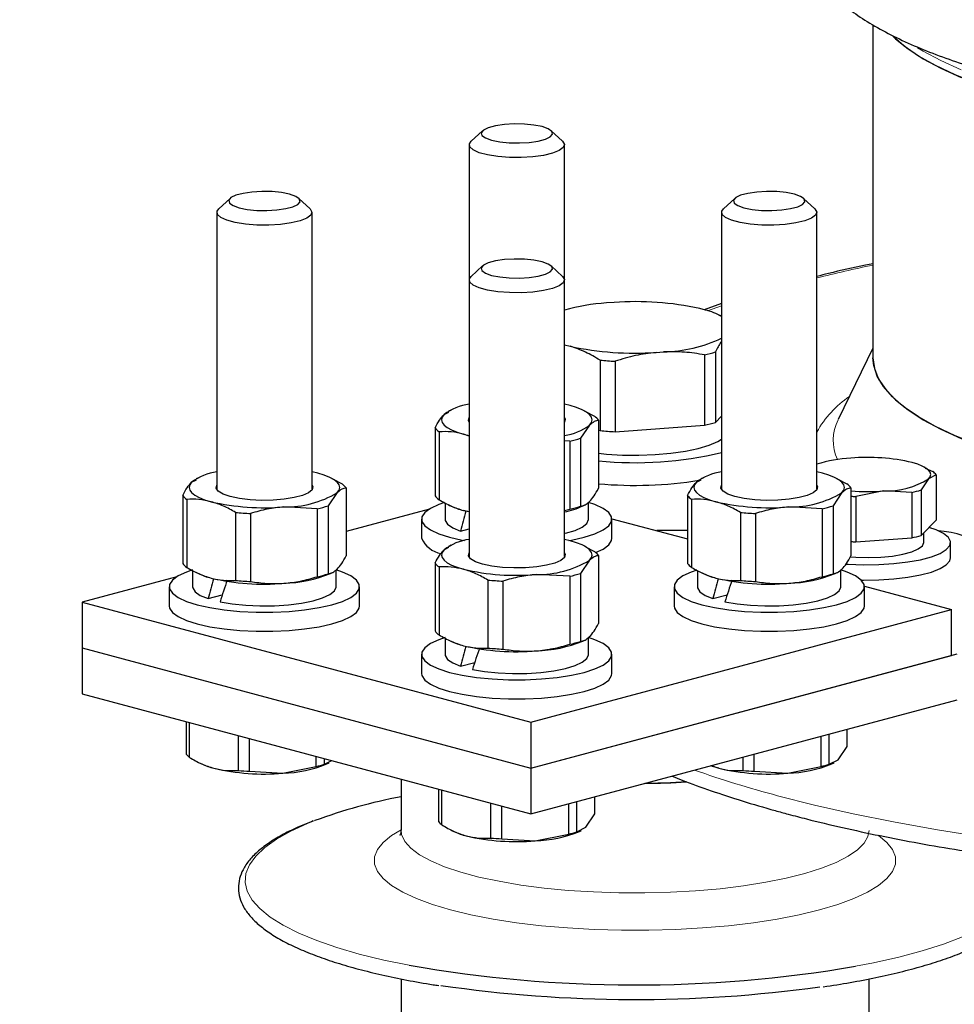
# Model space of a CAD drawing. Header units: millimetres. Extents: x 0 to 305, y 0 to 297.
# Tile 16 of 39: x 168 to 179, y 142 to 154. Entities that reach past the tile are written whole.
import ezdxf

# ---------------------------------------------------------------- set-up
doc = ezdxf.new("R2010")
doc.units = ezdxf.units.MM
doc.layers.add('ОСНОВНАЯ_НАДПИСЬ', color=7, linetype='Continuous')
doc.styles.add('SLDTEXTSTYLE1', font='ГОСТ тип А', dxfattribs={"bigfont": 'bigfont'})

# ---------------------------------------------------------------- blocks, each defined once
blk = doc.blocks.new('SW_NOTE_0_8')
at = {"layer": 'ОСНОВНАЯ_НАДПИСЬ', "color": 0, "char_height": 2.38125, "attachment_point": 1, "style": 'SLDTEXTSTYLE1'}
for s, insert in [('Схема приєднання проводу до ОПН', (0, 3.096)), ('(варіант з апаратним затискачем)', (0, -1.079))]:
    blk.add_mtext(s, dxfattribs=dict(at, insert=insert))

msp = doc.modelspace()

# ---------------------------------------------------------------- linework, layer by layer
at = {"color": 7, "linetype": 'Continuous', "lineweight": 25}
for p, q in [((178.4357, 154.3087), (178.4357, 150.1091)), ((173.513, 152.9748), (173.3689, 152.8415)), ((174.5216, 152.8415), (174.3775, 152.9748)), ((173.3452, 152.7968), (173.3452, 151.0918)), ((174.5452, 151.0918), (174.5452, 152.7968)), ((170.331, 152.1223), (170.1869, 151.989)), ((171.3396, 151.989), (171.1955, 152.1223)), ((176.695, 152.1223), (176.5509, 151.989)), ((177.7036, 151.989), (177.5595, 152.1223)), ((170.1633, 151.9443), (170.1633, 148.4592)), ((171.3633, 148.4592), (171.3633, 151.9443)), ((176.5272, 151.9443), (176.5272, 148.4592)), ((177.7272, 148.4592), (177.7272, 151.9443)), ((173.513, 151.2698), (173.3689, 151.1365)), ((174.5216, 151.1365), (174.3775, 151.2698)), ((173.3452, 151.0918), (173.3452, 147.6067)), ((174.5452, 147.6067), (174.5452, 151.0918)), ((175.171, 150.81), (175.0761, 150.8032)), ((176.5272, 150.7939), (176.3073, 150.718)), ((176.3232, 150.7137), (176.2538, 150.7323)), ((176.5272, 150.6338), (176.4935, 150.6503)), ((174.5482, 150.2754), (174.6177, 150.2567)), ((175.7004, 150.179), (175.7953, 150.1858)), ((176.3121, 150.1489), (176.3121, 149.2595)), ((176.4495, 150.1858), (176.4495, 149.2963)), ((178.4357, 150.2312), (177.997, 149.3323)), ((174.996, 150.0814), (174.996, 149.192)), ((175.1837, 150.0679), (175.1837, 149.1785)), ((173.0276, 149.3942), (173.088, 149.4263)), ((173.1127, 149.451), (173.083, 149.4365)), ((174.617, 149.5083), (174.5452, 149.5257)), ((174.8122, 149.4342), (174.7778, 149.451)), ((174.81, 149.433), (174.9248, 149.373)), ((174.9755, 149.3223), (174.9755, 148.4646)), ((176.4495, 149.2963), (176.5272, 149.374)), ((172.9149, 149.2287), (172.9149, 148.371)), ((172.9657, 149.178), (172.9657, 148.3203)), ((174.8629, 149.2625), (174.7502, 149.097)), ((174.9755, 149.1974), (174.996, 149.192)), ((175.1837, 149.1785), (176.3121, 149.2595)), ((173.2735, 149.1484), (173.3452, 149.131)), ((173.3452, 149.1227), (173.2735, 149.1484)), ((174.6116, 149.0599), (174.5452, 149.0634)), ((174.6116, 149.0599), (174.6116, 148.2021)), ((174.7502, 149.097), (174.7502, 148.2392)), ((171.435, 148.6558), (171.3633, 148.6732)), ((177.799, 148.6558), (177.7272, 148.6732)), ((179.0948, 148.7277), (179.0658, 148.7419)), ((179.0927, 148.7188), (179.1896, 148.6762)), ((169.8456, 148.5418), (169.906, 148.5738)), ((169.9307, 148.5985), (169.901, 148.584)), ((171.6303, 148.5817), (171.5958, 148.5985)), ((171.628, 148.5805), (171.7428, 148.5205)), ((176.2096, 148.5418), (176.27, 148.5738)), ((176.2947, 148.5985), (176.265, 148.584)), ((177.9942, 148.5817), (177.9598, 148.5985)), ((177.9919, 148.5805), (178.1068, 148.5205)), ((179.1374, 148.5832), (179.0425, 148.4438)), ((179.2323, 148.6335), (179.1374, 148.5832)), ((179.2323, 148.6335), (179.2323, 148.0614)), ((171.6809, 148.41), (171.5682, 148.2445)), ((171.7936, 148.4698), (171.7936, 147.6121)), ((178.0449, 148.41), (177.9322, 148.2445)), ((178.1575, 148.4698), (178.1575, 147.6121)), ((178.5717, 148.4316), (178.2176, 148.3617)), ((178.9258, 148.4125), (178.5717, 148.4316)), ((178.9258, 148.4125), (178.9258, 147.8404)), ((179.0425, 148.4438), (179.0425, 147.8717)), ((169.733, 148.3762), (169.733, 147.5185)), ((169.7837, 148.3255), (169.7837, 147.4678)), ((174.8502, 148.0759), (174.8502, 148.2895)), ((176.0969, 148.3762), (176.0969, 147.5185)), ((176.1476, 148.3255), (176.1476, 147.4678)), ((178.2176, 148.3617), (178.2176, 147.7896)), ((170.3993, 148.1606), (170.3993, 147.3028)), ((171.4296, 148.2074), (171.0091, 148.23)), ((171.4296, 148.2074), (171.4296, 147.3496)), ((171.5682, 148.2445), (171.5682, 147.3867)), ((172.8424, 148.2026), (171.7936, 147.9216)), ((173.0402, 148.2812), (173.0402, 148.0759)), ((173.0782, 148.2591), (173.1127, 148.2423)), ((173.2735, 148.185), (173.3452, 148.1721)), ((173.3452, 148.1676), (173.2735, 148.185)), ((174.5452, 148.185), (174.6116, 148.2021)), ((174.7778, 148.2423), (174.8028, 148.2545)), ((176.7633, 148.1606), (176.7633, 147.3028)), ((177.7936, 148.2074), (177.3731, 148.23)), ((177.7936, 148.2074), (177.7936, 147.3496)), ((177.9322, 148.2445), (177.9322, 147.3867)), ((170.5886, 148.147), (170.5886, 147.2892)), ((172.7452, 148.0759), (172.7452, 147.835)), ((175.145, 148.0819), (176.0969, 147.8269)), ((175.1452, 147.835), (175.1452, 148.0759)), ((176.9526, 148.147), (176.9526, 147.2892)), ((179.0425, 147.8717), (179.2323, 148.0614)), ((173.2349, 147.9256), (173.3452, 147.9552)), ((176.0969, 147.9308), (175.709, 147.9308)), ((174.617, 147.8034), (174.5452, 147.8207)), ((178.2176, 147.7896), (178.9258, 147.8404)), ((179.0747, 147.7812), (179.0747, 147.9038)), ((173.0276, 147.6893), (173.088, 147.7213)), ((173.1127, 147.746), (173.083, 147.7315)), ((174.8122, 147.7292), (174.7778, 147.746)), ((174.81, 147.728), (174.9248, 147.668)), ((179.4147, 147.5885), (179.4147, 147.7812)), ((174.8629, 147.5575), (174.7502, 147.392)), ((174.9755, 147.6173), (174.9755, 146.7596)), ((169.8583, 147.4287), (169.8583, 147.2234)), ((171.6683, 147.2234), (171.6683, 147.437)), ((172.9149, 147.5238), (172.9149, 146.666)), ((172.9657, 147.4731), (172.9657, 146.6153)), ((176.2222, 147.4287), (176.2222, 147.2234)), ((178.0322, 147.2234), (178.0322, 147.437)), ((169.6604, 147.3501), (168.4652, 147.0299)), ((169.8963, 147.4066), (169.9307, 147.3898)), ((171.5958, 147.3898), (171.6208, 147.402)), ((173.5813, 147.3081), (173.5813, 146.4503)), ((173.7706, 147.2945), (173.7706, 146.4368)), ((174.6116, 147.3549), (174.1911, 147.3775)), ((174.6116, 147.3549), (174.6116, 146.4971)), ((174.7502, 147.392), (174.7502, 146.5343)), ((176.2602, 147.4066), (176.2947, 147.3898)), ((177.9598, 147.3898), (177.9847, 147.402)), ((169.5633, 147.2234), (169.5633, 146.9825)), ((171.9633, 146.9825), (171.9633, 147.2234)), ((175.9272, 147.2234), (175.9272, 146.9825)), ((178.327, 147.2294), (179.4253, 146.9352)), ((178.3272, 146.9825), (178.3272, 147.2234)), ((170.0529, 147.0732), (170.2322, 147.1212)), ((176.4169, 147.0732), (176.5962, 147.1212)), ((168.4652, 147.0299), (174.122, 145.5144)), ((168.4652, 147.0299), (168.4652, 146.4518)), ((174.122, 145.5144), (179.4253, 146.9352)), ((179.4253, 146.3571), (179.4253, 146.9352)), ((173.0402, 146.5763), (173.0402, 146.3709)), ((173.0782, 146.5542), (173.1127, 146.5374)), ((174.7778, 146.5374), (174.8028, 146.5495)), ((174.8502, 146.3709), (174.8502, 146.5846)), ((168.4652, 146.4518), (174.122, 144.9363)), ((168.4652, 146.4518), (168.4652, 145.8738)), ((172.7452, 146.3709), (172.7452, 146.1301)), ((174.122, 144.9363), (179.496, 146.3761)), ((174.122, 144.9363), (179.4253, 146.3571)), ((175.1452, 146.1301), (175.1452, 146.3709)), ((173.2349, 146.2207), (173.4142, 146.2687)), ((168.4652, 145.8738), (174.122, 144.3582)), ((174.122, 144.3582), (179.496, 145.798)), ((169.7811, 145.1091), (169.7811, 145.5212)), ((169.8186, 145.0715), (169.8186, 145.5112)), ((174.122, 145.5144), (174.122, 144.9363)), ((170.4351, 144.9064), (170.4351, 145.346)), ((170.5752, 144.8963), (170.5752, 145.3085)), ((177.7812, 144.9568), (177.7812, 145.3386)), ((177.8837, 144.9842), (177.8837, 145.366)), ((178.1094, 145.2098), (178.1094, 145.4265)), ((177.9966, 145.0414), (178.1094, 145.2098)), ((171.4172, 144.9568), (171.4172, 145.0829)), ((171.5198, 144.9842), (171.5198, 145.0554)), ((176.799, 144.9064), (176.799, 145.0754)), ((176.9391, 144.8963), (176.9391, 145.113)), ((169.9419, 145.0036), (169.9745, 144.9877)), ((170.9962, 144.8709), (171.4172, 144.9568)), ((171.5198, 144.9842), (171.6116, 145.0308)), ((171.552, 144.9877), (171.5807, 145.0017)), ((174.122, 144.9363), (174.122, 144.3582)), ((176.3965, 144.9676), (176.4908, 144.9333)), ((177.3602, 144.8709), (177.7812, 144.9568)), ((177.8837, 144.9842), (177.9966, 145.0414)), ((177.916, 144.9877), (177.9446, 145.0017)), ((170.5752, 144.8963), (170.9962, 144.8709)), ((176.9391, 144.8963), (177.3602, 144.8709)), ((172.4857, 144.7966), (172.4857, 144.151)), ((172.9631, 144.2566), (172.9631, 144.6687)), ((173.0006, 144.219), (173.0006, 144.6587)), ((174.9274, 144.3574), (174.9274, 144.574)), ((173.6171, 144.0539), (173.6171, 144.4935)), ((173.7571, 144.0438), (173.7571, 144.456)), ((174.5992, 144.1043), (174.5992, 144.4861)), ((174.7018, 144.1318), (174.7018, 144.5136)), ((174.8146, 144.1889), (174.9274, 144.3574)), ((174.7018, 144.1318), (174.8146, 144.1889)), ((173.1239, 144.1511), (173.1565, 144.1352)), ((174.1782, 144.0184), (174.5992, 144.1043)), ((174.734, 144.1352), (174.7627, 144.1492)), ((173.7571, 144.0438), (174.1782, 144.0184)), ((172.4857, 142.2775), (172.4857, 141.2607)), ((178.3857, 141.2607), (178.3857, 142.2776))]:
    msp.add_line(p, q, dxfattribs=at)
at = {"color": 7, "linetype": 'Continuous', "lineweight": 18}
for p, q in [((176.5272, 150.7673), (176.3512, 150.7053)), ((179.1467, 147.9759), (179.271, 147.9263))]:
    msp.add_line(p, q, dxfattribs=at)
at = {"color": 7, "linetype": 'Continuous', "lineweight": 25, "flags": 128}
for points in [[(185.7939, 152.7885), (185.2942, 152.7864), (184.7953, 152.7939), (184.2997, 152.8109), (183.8098, 152.8373), (183.3283, 152.873), (182.8574, 152.9179), (182.3997, 152.9716), (181.9575, 153.0339), (181.533, 153.1046), (181.1284, 153.1831), (180.7457, 153.2692), (180.3869, 153.3624), (180.0539, 153.4622), (179.7483, 153.5681), (179.4717, 153.6796), (179.2254, 153.7961), (179.0108, 153.917), (178.829, 154.0417), (178.6883, 154.1621)], [(178.6885, 154.162), (178.7193, 154.1331), (178.8771, 154.006), (179.0683, 153.8824), (179.292, 153.7626), (179.547, 153.6475)], [(174.2634, 153.0265), (174.1609, 153.0471), (174.0409, 153.0591), (173.9131, 153.0615), (173.788, 153.0542), (173.6756, 153.0378), (173.585, 153.0135), (173.5236, 152.9834), (173.4964, 152.9499), (173.5055, 152.9157), (173.5503, 152.8835), (173.627, 152.856), (173.7296, 152.8355), (173.8496, 152.8235), (173.9773, 152.821), (174.1025, 152.8283), (174.2149, 152.8448), (174.3055, 152.869), (174.3669, 152.8991), (174.3941, 152.9327), (174.385, 152.9669), (174.3402, 152.9991), (174.2634, 153.0265)], [(174.5216, 152.8415), (174.5449, 152.8018), (174.5308, 152.7617), (174.4798, 152.7238), (174.3953, 152.6905), (174.2825, 152.6638), (174.1485, 152.6455), (174.0017, 152.6367), (173.8514, 152.638), (173.707, 152.6492), (173.5775, 152.6697), (173.4711, 152.6982), (173.3946, 152.7329), (173.3526, 152.7716), (173.3479, 152.8119), (173.3689, 152.8415)], [(171.0815, 152.174), (170.9789, 152.1946), (170.8589, 152.2066), (170.7312, 152.209), (170.606, 152.2018), (170.4936, 152.1853), (170.403, 152.161), (170.3416, 152.1309), (170.3144, 152.0974), (170.3235, 152.0632), (170.3683, 152.031), (170.4451, 152.0035), (170.5476, 151.983), (170.6676, 151.971), (170.7954, 151.9685), (170.9205, 151.9758), (171.0329, 151.9923), (171.1235, 152.0165), (171.1849, 152.0467), (171.2121, 152.0802), (171.203, 152.1144), (171.1582, 152.1466), (171.0815, 152.174)], [(177.4454, 152.174), (177.3429, 152.1946), (177.2229, 152.2066), (177.0951, 152.209), (176.97, 152.2018), (176.8575, 152.1853), (176.767, 152.161), (176.7056, 152.1309), (176.6784, 152.0974), (176.6875, 152.0632), (176.7323, 152.031), (176.809, 152.0035), (176.9116, 151.983), (177.0316, 151.971), (177.1593, 151.9685), (177.2845, 151.9758), (177.3969, 151.9923), (177.4875, 152.0165), (177.5488, 152.0467), (177.5761, 152.0802), (177.5669, 152.1144), (177.5222, 152.1466), (177.4454, 152.174)], [(171.3396, 151.989), (171.363, 151.9493), (171.3488, 151.9092), (171.2979, 151.8713), (171.2133, 151.838), (171.1005, 151.8113), (170.9665, 151.793), (170.8197, 151.7842), (170.6694, 151.7855), (170.525, 151.7967), (170.3955, 151.8173), (170.2892, 151.8458), (170.2126, 151.8804), (170.1706, 151.9191), (170.1659, 151.9594), (170.1869, 151.989)], [(177.7036, 151.989), (177.7269, 151.9493), (177.7128, 151.9092), (177.6618, 151.8713), (177.5773, 151.838), (177.4645, 151.8113), (177.3305, 151.793), (177.1837, 151.7842), (177.0334, 151.7855), (176.8889, 151.7967), (176.7595, 151.8173), (176.6531, 151.8458), (176.5766, 151.8804), (176.5346, 151.9191), (176.5299, 151.9594), (176.5509, 151.989)], [(174.2634, 151.3216), (174.1609, 151.3421), (174.0409, 151.3541), (173.9131, 151.3566), (173.788, 151.3493), (173.6756, 151.3328), (173.585, 151.3086), (173.5236, 151.2784), (173.4964, 151.2449), (173.5055, 151.2107), (173.5503, 151.1785), (173.627, 151.1511), (173.7296, 151.1305), (173.8496, 151.1185), (173.9773, 151.1161), (174.1025, 151.1233), (174.2149, 151.1398), (174.3055, 151.1641), (174.3669, 151.1942), (174.3941, 151.2277), (174.385, 151.2619), (174.3402, 151.2941), (174.2634, 151.3216)], [(174.5216, 151.1365), (174.5449, 151.0968), (174.5308, 151.0567), (174.4798, 151.0188), (174.3953, 150.9855), (174.2825, 150.9588), (174.1485, 150.9405), (174.0017, 150.9318), (173.8514, 150.933), (173.707, 150.9443), (173.5775, 150.9648), (173.4711, 150.9933), (173.3946, 151.0279), (173.3526, 151.0666), (173.3479, 151.1069), (173.3689, 151.1365)], [(178.4357, 150.1091), (178.4536, 149.9754), (178.507, 149.8422), (178.5957, 149.7105), (178.7193, 149.5808), (178.8771, 149.4538), (179.0683, 149.3301), (179.292, 149.2104), (179.547, 149.0952), (179.8319, 148.9853), (180.1455, 148.881), (180.486, 148.783)], [(185.7939, 148.2362), (185.2942, 148.2341), (184.7953, 148.2416), (184.2997, 148.2586), (183.8098, 148.2851), (183.3283, 148.3208), (182.8574, 148.3656), (182.3997, 148.4193), (181.9575, 148.4817), (181.533, 148.5523), (181.1284, 148.6308), (180.7457, 148.7169), (180.3869, 148.8101), (180.0539, 148.9099), (179.7483, 149.0158), (179.4717, 149.1273), (179.2254, 149.2438), (179.0108, 149.3647), (178.829, 149.4894), (178.6808, 149.6173), (178.567, 149.7476), (178.4883, 149.8798), (178.4449, 150.0132), (178.4357, 150.1091)], [(174.8629, 149.2625), (174.8871, 149.2951), (174.8952, 149.3284), (174.8871, 149.3616), (174.8629, 149.3942), (174.8229, 149.4258), (174.768, 149.4556), (174.6989, 149.4833), (174.617, 149.5083)], [(173.0276, 149.3942), (173.0034, 149.3616), (172.9952, 149.3284), (173.0034, 149.2951), (173.0276, 149.2625), (173.0676, 149.231), (173.1225, 149.2011), (173.1916, 149.1734), (173.2735, 149.1484)], [(173.3452, 149.2989), (173.3364, 149.3185), (173.3452, 149.3578), (173.3452, 149.3578)], [(174.5452, 149.3578), (174.5541, 149.3382), (174.5452, 149.2989), (174.5452, 149.2989)], [(174.9755, 148.9071), (175.0756, 148.897), (175.2776, 148.8846), (175.4845, 148.882), (175.6899, 148.8893), (175.8873, 148.9062), (176.0704, 148.9321), (176.2334, 148.9664), (176.3712, 149.0078), (176.4794, 149.0552), (176.5272, 149.0848)], [(179.1374, 148.5832), (179.1578, 148.6107), (179.1647, 148.6386), (179.1578, 148.6666), (179.1374, 148.6941), (179.1038, 148.7207), (179.0575, 148.7458), (178.9993, 148.7691), (178.9303, 148.7902)], [(169.8456, 148.5418), (169.8214, 148.5091), (169.8133, 148.4759), (169.8214, 148.4427), (169.8456, 148.41), (169.8856, 148.3785), (169.9405, 148.3486), (170.0096, 148.3209), (170.0915, 148.2959)], [(171.6809, 148.41), (171.7051, 148.4427), (171.7133, 148.4759), (171.7051, 148.5091), (171.6809, 148.5418), (171.6409, 148.5733), (171.586, 148.6031), (171.5169, 148.6308), (171.435, 148.6558)], [(176.2096, 148.5418), (176.1853, 148.5091), (176.1772, 148.4759), (176.1853, 148.4427), (176.2096, 148.41), (176.2495, 148.3785), (176.3045, 148.3486), (176.3735, 148.3209), (176.4555, 148.2959)], [(178.0449, 148.41), (178.0691, 148.4427), (178.0772, 148.4759), (178.0691, 148.5091), (178.0449, 148.5418), (178.0049, 148.5733), (177.9499, 148.6031), (177.8809, 148.6308), (177.799, 148.6558)], [(170.3319, 148.3603), (170.2412, 148.3913), (170.1809, 148.4273), (170.1544, 148.466), (170.1633, 148.5053), (170.1633, 148.5053)], [(171.3633, 148.5053), (171.3721, 148.4857), (171.3633, 148.4464), (171.3195, 148.4088), (171.2434, 148.3751), (171.1395, 148.3472), (171.0136, 148.3269), (170.8732, 148.3151), (170.7264, 148.3128), (170.5818, 148.3199), (170.4477, 148.336), (170.3319, 148.3603)], [(176.6959, 148.3603), (176.6052, 148.3913), (176.5448, 148.4273), (176.5183, 148.466), (176.5272, 148.5053), (176.5272, 148.5053)], [(177.7272, 148.5053), (177.7361, 148.4857), (177.7272, 148.4464), (177.6835, 148.4088), (177.6074, 148.3751), (177.5034, 148.3472), (177.3776, 148.3269), (177.2372, 148.3151), (177.0904, 148.3128), (176.9457, 148.3199), (176.8116, 148.336), (176.6959, 148.3603)], [(173.0331, 148.2848), (172.9623, 148.2603), (172.8577, 148.2118), (172.7861, 148.1591), (172.7498, 148.1039), (172.7498, 148.0479), (172.7861, 147.9927), (172.8577, 147.94), (172.9623, 147.8915), (173.0967, 147.8486)], [(174.6031, 147.807), (174.6335, 147.8125), (174.7938, 147.8486), (174.9282, 147.8915), (175.0328, 147.94), (175.1044, 147.9927), (175.1407, 148.0479), (175.1407, 148.1039), (175.1044, 148.1591), (175.0328, 148.2118), (174.9282, 148.2603), (174.8481, 148.2877)], [(173.0402, 148.0759), (173.0421, 148.0605), (173.0719, 148.0124), (173.137, 147.9668), (173.2349, 147.9256)], [(174.5536, 147.8964), (174.5583, 147.8975), (174.6792, 147.934), (174.7704, 147.9763), (174.8281, 148.0226), (174.8501, 148.071), (174.8502, 148.0759)], [(178.0948, 147.5093), (178.1243, 147.5073), (178.3162, 147.5002), (178.5097, 147.5026), (178.6983, 147.5144), (178.8756, 147.5354), (179.0354, 147.5648), (179.1725, 147.6015), (179.282, 147.6443), (179.3602, 147.6918), (179.4046, 147.7423), (179.4135, 147.7942), (179.3868, 147.8456), (179.3252, 147.8948), (179.2309, 147.9402), (179.1413, 147.9705)], [(179.6425, 147.7969), (179.6329, 147.823), (179.6044, 147.8481), (179.5582, 147.8713), (179.496, 147.8916), (179.4203, 147.9083), (179.3338, 147.9206), (179.2628, 147.9269)], [(173.0967, 147.8486), (173.2569, 147.8125), (173.2874, 147.807)], [(174.8629, 147.5575), (174.8871, 147.5902), (174.8952, 147.6234), (174.8871, 147.6566), (174.8629, 147.6893), (174.8229, 147.7208), (174.768, 147.7506), (174.6989, 147.7783), (174.617, 147.8034)], [(174.9369, 147.654), (175.0328, 147.6992), (175.1044, 147.7518), (175.1407, 147.807), (175.1452, 147.835)], [(173.0276, 147.6893), (173.0034, 147.6566), (172.9952, 147.6234), (173.0034, 147.5902), (173.0276, 147.5575), (173.0676, 147.526), (173.1225, 147.4961), (173.1916, 147.4685), (173.2735, 147.4434)], [(178.1487, 147.6), (178.2188, 147.595), (178.376, 147.591), (178.5327, 147.5964), (178.6811, 147.6109), (178.8138, 147.6339), (178.9243, 147.6641), (179.007, 147.7002), (179.058, 147.7402), (179.0747, 147.7812)], [(173.5139, 147.5078), (173.4232, 147.5388), (173.3629, 147.5748), (173.3364, 147.6135), (173.3452, 147.6528), (173.3452, 147.6529)], [(174.5452, 147.6529), (174.5541, 147.6333), (174.5452, 147.5939), (174.5015, 147.5563), (174.4254, 147.5226), (174.3214, 147.4947), (174.1956, 147.4744), (174.0552, 147.4626), (173.9084, 147.4603), (173.7638, 147.4674), (173.6297, 147.4835), (173.5139, 147.5078)], [(178.2849, 147.308), (178.3162, 147.3075), (178.5097, 147.3099), (178.6983, 147.3218), (178.8756, 147.3427), (179.0354, 147.3721), (179.1725, 147.4088), (179.282, 147.4516), (179.3602, 147.4991), (179.4046, 147.5496), (179.4147, 147.5885)], [(169.8583, 147.4345), (169.7803, 147.4078), (169.6757, 147.3593), (169.6041, 147.3066), (169.5678, 147.2514), (169.5678, 147.1954), (169.6041, 147.1402), (169.6757, 147.0875), (169.7803, 147.039), (169.9147, 146.9961)], [(169.9147, 146.9961), (170.075, 146.96), (170.2561, 146.932), (170.4527, 146.9129), (170.6587, 146.9031), (170.8678, 146.9031), (171.0738, 146.9129), (171.2704, 146.932), (171.4516, 146.96), (171.6118, 146.9961), (171.7462, 147.039), (171.8508, 147.0875), (171.9224, 147.1402), (171.9587, 147.1954), (171.9587, 147.2514), (171.9224, 147.3066), (171.8508, 147.3593), (171.7462, 147.4078), (171.6683, 147.4345)], [(176.2151, 147.4323), (176.1442, 147.4078), (176.0397, 147.3593), (175.9681, 147.3066), (175.9318, 147.2514), (175.9318, 147.1954), (175.9681, 147.1402), (176.0397, 147.0875), (176.1442, 147.039), (176.2787, 146.9961)], [(176.2787, 146.9961), (176.4389, 146.96), (176.6201, 146.932), (176.8166, 146.9129), (177.0226, 146.9031), (177.2318, 146.9031), (177.4378, 146.9129), (177.6344, 146.932), (177.8155, 146.96), (177.9757, 146.9961), (178.1102, 147.039), (178.2148, 147.0875), (178.2863, 147.1402), (178.3227, 147.1954), (178.3227, 147.2514), (178.2863, 147.3066), (178.2148, 147.3593), (178.1102, 147.4078), (178.0301, 147.4352)], [(169.8583, 147.2234), (169.8601, 147.208), (169.8899, 147.1599), (169.9551, 147.1143), (170.0529, 147.0732)], [(170.2036, 147.0329), (170.3573, 147.0067), (170.5274, 146.9893), (170.7072, 146.9814), (170.8892, 146.9833), (171.066, 146.9949), (171.2307, 147.0158), (171.3764, 147.0451), (171.4972, 147.0816), (171.5884, 147.1238), (171.6461, 147.1701), (171.6681, 147.2185), (171.6683, 147.2234)], [(176.2222, 147.2234), (176.224, 147.208), (176.2538, 147.1599), (176.319, 147.1143), (176.4169, 147.0732)], [(176.5675, 147.0329), (176.7212, 147.0067), (176.8914, 146.9893), (177.0711, 146.9814), (177.2531, 146.9833), (177.43, 146.9949), (177.5946, 147.0158), (177.7403, 147.0451), (177.8612, 147.0816), (177.9523, 147.1238), (178.0101, 147.1701), (178.032, 147.2185), (178.0322, 147.2234)], [(169.5633, 146.9825), (169.5678, 146.9545), (169.6041, 146.8993), (169.6757, 146.8467), (169.7803, 146.7981), (169.9147, 146.7552)], [(169.9147, 146.7552), (170.075, 146.7192), (170.2561, 146.6912), (170.4527, 146.672), (170.6587, 146.6623), (170.8678, 146.6623), (171.0738, 146.672), (171.2704, 146.6912), (171.4516, 146.7192), (171.6118, 146.7552), (171.7462, 146.7981), (171.8508, 146.8467), (171.9224, 146.8993), (171.9587, 146.9545), (171.9633, 146.9825)], [(175.9272, 146.9825), (175.9318, 146.9545), (175.9681, 146.8993), (176.0397, 146.8467), (176.1442, 146.7981), (176.2787, 146.7552)], [(176.2787, 146.7552), (176.4389, 146.7192), (176.6201, 146.6912), (176.8166, 146.672), (177.0226, 146.6623), (177.2318, 146.6623), (177.4378, 146.672), (177.6344, 146.6912), (177.8155, 146.7192), (177.9757, 146.7552), (178.1102, 146.7981), (178.2148, 146.8467), (178.2863, 146.8993), (178.3227, 146.9545), (178.3272, 146.9825)], [(173.0402, 146.582), (172.9623, 146.5553), (172.8577, 146.5068), (172.7861, 146.4541), (172.7498, 146.3989), (172.7498, 146.3429), (172.7861, 146.2877), (172.8577, 146.235), (172.9623, 146.1865), (173.0967, 146.1436)], [(173.0967, 146.1436), (173.2569, 146.1076), (173.4381, 146.0795), (173.6347, 146.0604), (173.8407, 146.0506), (174.0498, 146.0506), (174.2558, 146.0604), (174.4524, 146.0795), (174.6335, 146.1076), (174.7938, 146.1436), (174.9282, 146.1865), (175.0328, 146.235), (175.1044, 146.2877), (175.1407, 146.3429), (175.1407, 146.3989), (175.1044, 146.4541), (175.0328, 146.5068), (174.9282, 146.5553), (174.8502, 146.582)], [(173.0402, 146.3709), (173.0421, 146.3555), (173.0719, 146.3074), (173.137, 146.2618), (173.2349, 146.2207)], [(173.3855, 146.1804), (173.5393, 146.1542), (173.7094, 146.1368), (173.8891, 146.1289), (174.0711, 146.1308), (174.248, 146.1424), (174.4126, 146.1633), (174.5583, 146.1926), (174.6792, 146.2291), (174.7704, 146.2713), (174.8281, 146.3176), (174.8501, 146.366), (174.8502, 146.3709)], [(172.7452, 146.1301), (172.7498, 146.102), (172.7861, 146.0468), (172.8577, 145.9942), (172.9623, 145.9457), (173.0967, 145.9027)], [(173.0967, 145.9027), (173.2569, 145.8667), (173.4381, 145.8387), (173.6347, 145.8195), (173.8407, 145.8098), (174.0498, 145.8098), (174.2558, 145.8195), (174.4524, 145.8387), (174.6335, 145.8667), (174.7938, 145.9027), (174.9282, 145.9457), (175.0328, 145.9942), (175.1044, 146.0468), (175.1407, 146.102), (175.1452, 146.1301)], [(176.4908, 144.9333), (176.4132, 144.957), (176.3895, 144.9657)], [(176.0873, 144.762), (175.8811, 144.7515), (175.5587, 144.7431)]]:
    msp.add_lwpolyline(points, dxfattribs=at)
at = {"color": 7, "linetype": 'Continuous', "lineweight": 18, "flags": 128}
for points in [[(178.9975, 154.0216), (179.0683, 153.9787), (179.292, 153.859), (179.547, 153.7439)], [(177.2333, 144.5877), (177.6976, 144.47), (178.1854, 144.3593), (178.6952, 144.256), (179.2255, 144.1604), (179.7747, 144.0727), (180.341, 143.9933), (180.9229, 143.9223), (181.5184, 143.8601), (182.1258, 143.8067), (182.7433, 143.7624), (183.369, 143.7272), (184.0009, 143.7014), (184.6372, 143.6849), (185.2759, 143.6778), (185.9151, 143.6801), (186.5528, 143.6919), (187.1872, 143.7131), (187.8162, 143.7436), (188.438, 143.7834), (189.0507, 143.8323), (189.6524, 143.8901), (190.2413, 143.9567), (190.8156, 144.0319)], [(172.5883, 142.4484), (172.2671, 142.5151), (171.9598, 142.5907), (171.6776, 142.673), (171.4224, 142.7615), (171.1962, 142.8554), (171.0004, 142.9541), (170.8367, 143.0569), (170.7061, 143.1631), (170.6095, 143.2719), (170.5477, 143.3824), (170.5212, 143.494), (170.53, 143.6057), (170.5742, 143.7169), (170.6535, 143.8266), (170.7672, 143.9342), (170.9145, 144.0388), (171.0944, 144.1397), (171.3056, 144.2361), (171.3997, 144.2737)], [(178.5001, 144.0893), (178.5048, 144.086), (178.6111, 143.9983), (178.6827, 143.9082), (178.7186, 143.8165), (178.7186, 143.7243), (178.6827, 143.6326), (178.6111, 143.5424), (178.5048, 143.4548), (178.3648, 143.3705), (178.1928, 143.2907), (177.9905, 143.2161), (177.7603, 143.1476), (177.5046, 143.0859), (177.2262, 143.0317), (176.9282, 142.9856), (176.6138, 142.9481), (176.2866, 142.9197), (175.95, 142.9005), (175.6078, 142.8909), (175.2637, 142.8909), (174.9215, 142.9005), (174.5849, 142.9197), (174.2576, 142.9481), (173.9433, 142.9856), (173.6453, 143.0317), (173.3669, 143.0859), (173.1112, 143.1476), (172.8809, 143.2161), (172.6787, 143.2907), (172.5066, 143.3705), (172.3666, 143.4548), (172.2603, 143.5424), (172.1888, 143.6326), (172.1528, 143.7243), (172.1528, 143.8165), (172.1888, 143.9082), (172.2603, 143.9983), (172.3666, 144.086), (172.4857, 144.1591)], [(178.3857, 144.1505), (178.372, 144.0749), (178.3229, 143.9888), (178.2388, 143.9047), (178.1207, 143.8236), (177.9699, 143.7465), (177.7884, 143.6742), (177.5784, 143.6078), (177.3423, 143.5479), (177.0831, 143.4954), (176.8039, 143.4508), (176.5081, 143.4147), (176.1992, 143.3876), (175.8811, 143.3697), (175.5576, 143.3614), (175.2326, 143.3626), (174.9101, 143.3733), (174.594, 143.3935), (174.2881, 143.4229), (173.9961, 143.4612), (173.7215, 143.5078), (173.4678, 143.5622), (173.238, 143.6238), (173.0349, 143.6918), (172.8609, 143.7653), (172.7181, 143.8435), (172.6084, 143.9255), (172.5329, 144.0102), (172.4927, 144.0966), (172.4857, 144.1509)], [(180.2422, 143.7979), (180.2619, 143.772), (180.3237, 143.6614), (180.3503, 143.5499), (180.3414, 143.4381), (180.2972, 143.327), (180.218, 143.2172), (180.1043, 143.1097), (179.957, 143.0051), (179.7771, 142.9042), (179.5659, 142.8078), (179.325, 142.7165), (179.056, 142.6311), (178.761, 142.552), (178.442, 142.48), (178.2149, 142.4357)]]:
    msp.add_lwpolyline(points, dxfattribs=at)
at = {"color": 7, "linetype": 'Continuous', "lineweight": 18}
for centre, radius, start, end in [((182.5671, 131.6969), 20.0155, 101.91192, 103.99313), ((178.8884, 148.5224), 1.3318, 124.24132, 150.67632), ((178.5053, 149.072), 0.5711, 153.0812, 205.31132), ((180.7724, 157.9584), 13.8311, 250.62452, 255.17431)]:
    msp.add_arc(centre, radius, start, end, dxfattribs=at)
at = {"color": 7, "linetype": 'Continuous', "lineweight": 25}
for centre, radius, start, end in [((175.2558, 148.1436), 2.6657, 93.86519, 105.46035), ((175.441, 146.9905), 3.829, 77.74504, 94.04292), ((176.0817, 149.8091), 0.9363, 61.58162, 75.04691), ((175.7475, 152.0459), 1.8606, 271.47251, 294.77528), ((175.4305, 153.9985), 3.829, 257.74504, 274.04292), ((175.8743, 152.0576), 1.9582, 282.91644, 287.07948), ((175.4145, 154.5978), 4.5358, 264.70533, 267.08263), ((173.441, 148.8448), 0.6876, 98.00822, 126.95756), ((174.8171, 149.2145), 0.1917, 34.22073, 55.78743), ((175.8743, 151.1682), 1.9582, 282.91644, 287.07948), ((173.0734, 149.3365), 0.1917, 214.22073, 235.78743), ((174.4494, 149.812), 0.6876, 278.00822, 306.95756), ((175.4145, 153.7084), 4.5358, 264.70533, 267.08263), ((174.2867, 150.55), 1.5251, 282.30234, 287.69358), ((175.4381, 153.4146), 4.6264, 264.26159, 283.61568), ((178.2332, 147.1923), 1.6551, 92.61864, 107.80201), ((178.3665, 146.3464), 2.508, 77.00903, 94.77892), ((170.2591, 147.9923), 0.6876, 98.00822, 126.95756), ((176.623, 147.9923), 0.6876, 98.00822, 126.95756), ((179.0988, 148.5428), 0.1614, 34.22073, 55.78743), ((175.4329, 153.6464), 5.1444, 264.89909, 279.08156), ((178.592, 149.4873), 1.0559, 268.89773, 301.09819), ((171.0333, 149.4837), 1.2539, 268.89773, 301.09819), ((171.6351, 148.362), 0.1917, 34.22073, 55.78743), ((177.3972, 149.4837), 1.2539, 268.89773, 301.09819), ((177.999, 148.362), 0.1917, 34.22073, 55.78743), ((178.3647, 151.3434), 2.9192, 265.93112, 274.06736), ((178.6522, 149.6673), 1.2843, 282.30234, 287.69358), ((169.8914, 148.484), 0.1917, 214.22073, 235.78743), ((170.761, 151.1979), 2.9783, 257.00903, 274.77892), ((173.0734, 148.4788), 0.1917, 214.22073, 235.78743), ((176.2554, 148.484), 0.1917, 214.22073, 235.78743), ((177.125, 151.1979), 2.9783, 257.00903, 274.77892), ((178.358, 151.4583), 3.0998, 266.29149, 267.40356), ((170.7469, 151.6772), 3.5337, 264.35531, 267.43264), ((171.1047, 149.6975), 1.5251, 282.30234, 287.69358), ((173.4796, 149.0164), 0.8566, 244.64041, 256.07956), ((174.3516, 149.1691), 1.0201, 280.94128, 294.6944), ((174.2867, 149.6922), 1.5251, 282.30234, 287.69358), ((177.1109, 151.6772), 3.5337, 264.35531, 267.43264), ((177.4687, 149.6975), 1.5251, 282.30234, 287.69358), ((173.0508, 147.9689), 0.3336, 203.65647, 259.05311), ((173.441, 147.1398), 0.6876, 98.00822, 126.95756), ((178.358, 150.8862), 3.0998, 266.29149, 267.40356), ((178.6522, 149.0952), 1.2843, 282.30234, 287.69358), ((174.8171, 147.5095), 0.1917, 34.22073, 55.78743), ((174.2152, 148.6312), 1.2539, 268.89773, 301.09819), ((169.8914, 147.6263), 0.1917, 214.22073, 235.78743), ((173.0734, 147.6316), 0.1917, 214.22073, 235.78743), ((173.943, 150.3455), 2.9783, 257.00903, 274.77892), ((176.2554, 147.6263), 0.1917, 214.22073, 235.78743), ((170.2976, 148.1639), 0.8566, 244.64041, 256.07956), ((170.761, 150.2345), 2.9783, 257.00903, 274.77892), ((170.7469, 150.8194), 3.5337, 264.35531, 267.43264), ((170.9474, 149.0182), 1.7527, 272.0184, 291.71175), ((171.1047, 148.8397), 1.5251, 282.30234, 287.69358), ((173.9289, 150.8247), 3.5337, 264.35531, 267.43264), ((174.2867, 148.845), 1.5251, 282.30234, 287.69358), ((176.6615, 148.1639), 0.8566, 244.64041, 256.07956), ((177.125, 150.2345), 2.9783, 257.00903, 274.77892), ((177.1109, 150.8194), 3.5337, 264.35531, 267.43264), ((177.3114, 149.0182), 1.7527, 272.0184, 291.71175), ((177.4687, 148.8397), 1.5251, 282.30234, 287.69358), ((173.0734, 146.7738), 0.1917, 214.22073, 235.78743), ((173.4796, 147.3114), 0.8566, 244.64041, 256.07956), ((173.943, 149.382), 2.9783, 257.00903, 274.77892), ((173.9289, 149.9669), 3.5337, 264.35531, 267.43264), ((174.1294, 148.1658), 1.7527, 272.0184, 291.71175), ((174.2867, 147.9872), 1.5251, 282.30234, 287.69358), ((169.9281, 145.2185), 0.1832, 216.6771, 233.33105), ((170.3221, 145.721), 0.8115, 244.64041, 256.07956), ((170.7611, 147.6826), 2.8215, 257.00903, 274.77892), ((170.9377, 146.5304), 1.6605, 272.0184, 291.71175), ((171.0906, 146.3812), 1.4614, 282.91644, 287.07948), ((177.1251, 147.6826), 2.8215, 257.00903, 274.77892), ((177.3017, 146.5304), 1.6605, 272.0184, 291.71175), ((177.4545, 146.3812), 1.4614, 282.91644, 287.07948), ((170.7474, 148.2768), 3.3849, 264.70533, 267.08263), ((177.1114, 148.2768), 3.3849, 264.70533, 267.08263), ((175.4424, 155.4352), 10.6927, 270.62294, 273.44256), ((173.8083, 137.7081), 6.9935, 100.90135, 110.14566), ((173.1101, 144.366), 0.1832, 216.6771, 233.33105), ((173.5041, 144.8685), 0.8115, 244.64041, 256.07956), ((173.9431, 146.8301), 2.8215, 257.00903, 274.77892), ((174.1197, 145.6779), 1.6605, 272.0184, 291.71175), ((174.2726, 145.5287), 1.4614, 282.91644, 287.07948), ((173.9294, 147.4244), 3.3849, 264.70533, 267.08263), ((175.4385, 158.6919), 16.4916, 260.04788, 279.69234), ((175.4388, 158.9604), 16.9436, 261.686, 277.89004)]:
    msp.add_arc(centre, radius, start, end, dxfattribs=at)
for centre, start_param, end_param in [((173.9452, 148.3558), 1.729545, 1.8434895), ((170.7633, 147.5033), 1.729545, 1.8434895), ((170.7633, 146.9399), 1.4850556, 1.6077666), ((177.1272, 147.5033), 1.7295452, 1.8434895), ((177.1272, 146.9399), 1.4850556, 1.6077666), ((173.9452, 146.6508), 1.7295451, 1.8434895), ((173.9452, 146.0874), 1.4850556, 1.6077666)]:
    msp.add_ellipse(centre, major_axis=(0.7314, 2.2238), ratio=0.2396903, start_param=start_param, end_param=end_param, dxfattribs=at)
for points, knots in [([(177.4424, 155.8045), (177.4392, 155.7619), (177.4313, 155.6539), (177.4551, 155.4809), (177.5069, 155.2927), (177.5872, 155.1138), (177.6935, 154.9432), (177.8273, 154.7789), (177.9917, 154.6188), (178.1902, 154.4623), (178.4244, 154.3104), (178.6918, 154.1657), (178.9872, 154.0304), (179.3057, 153.9054), (179.6448, 153.7902), (180.0032, 153.6842), (180.3801, 153.5869), (180.7746, 153.4979), (181.1857, 153.4171), (181.612, 153.3444), (182.0524, 153.2799), (182.5053, 153.2237), (182.9692, 153.1758), (183.4422, 153.1363), (183.9229, 153.1053), (184.4092, 153.0829), (184.8994, 153.0692), (185.3916, 153.064), (185.8838, 153.0676), (186.3743, 153.0798), (186.8611, 153.1007), (187.3423, 153.13), (187.8161, 153.1679), (188.2807, 153.2142), (188.7345, 153.2687), (189.1757, 153.3314), (189.6028, 153.4021), (190.0144, 153.4808), (190.4091, 153.5673), (190.7859, 153.6618), (191.1437, 153.7644), (191.4818, 153.8754), (191.7997, 153.9955), (192.0968, 154.1256), (192.3728, 154.2675), (192.6267, 154.4235), (192.8447, 154.5879), (193.0242, 154.757), (193.1651, 154.925), (193.2756, 155.0975), (193.3579, 155.2752), (193.413, 155.4635), (193.4397, 155.6421), (193.4326, 155.7577), (193.4296, 155.8051)], [0, 0, 0, 0, 0.00962704, 0.02440413, 0.03914667, 0.05418652, 0.069898, 0.08667076, 0.10486686, 0.12467622, 0.14588107, 0.16782705, 0.18977197, 0.21142055, 0.23275426, 0.25381952, 0.2746706, 0.29535409, 0.31590686, 0.33635741, 0.35672779, 0.37703524, 0.3972934, 0.4175133, 0.43770404, 0.45787334, 0.47802793, 0.49817386, 0.51831679, 0.53846148, 0.55861238, 0.57877523, 0.59895622, 0.61916225, 0.63940127, 0.65968266, 0.68001784, 0.70042087, 0.72090949, 0.74150638, 0.76224077, 0.78315058, 0.80428436, 0.82570144, 0.84746392, 0.86960103, 0.89198064, 0.91098213, 0.92839175, 0.94444068, 0.95949623, 0.97390966, 0.98928645, 1, 1, 1, 1]), ([(178.4357, 151.2981), (178.4044, 151.2918), (178.2109, 151.253), (177.9738, 151.1994), (177.7766, 151.1497), (177.7272, 151.1372)], [0, 0, 0, 0, 0.126517, 0.7810396, 1, 1, 1, 1]), ([(176.5272, 150.318), (176.5243, 150.3143), (176.498, 150.2802), (176.4723, 150.2302), (176.4495, 150.1858)], [0, 0, 0, 0, 0.1093461, 1, 1, 1, 1]), ([(174.996, 150.0814), (174.9341, 150.1175), (174.8095, 150.19), (174.6819, 150.2344), (174.6177, 150.2567)], [0, 0, 0, 0, 0.4970731, 1, 1, 1, 1]), ([(175.7004, 150.179), (175.6138, 150.1678), (175.4395, 150.1452), (175.2693, 150.0938), (175.1837, 150.0679)], [0, 0, 0, 0, 0.4966416, 1, 1, 1, 1]), ([(176.3121, 150.1489), (176.2275, 150.1624), (176.0573, 150.1893), (175.883, 150.187), (175.7953, 150.1858)], [0, 0, 0, 0, 0.4970731, 1, 1, 1, 1]), ([(172.9149, 149.2287), (172.9334, 149.2622), (172.9705, 149.3294), (173.0085, 149.3725), (173.0276, 149.3942)], [0, 0, 0, 0, 0.4966941, 1, 1, 1, 1]), ([(174.9755, 149.3223), (174.9571, 149.3188), (174.92, 149.3119), (174.882, 149.279), (174.8629, 149.2625)], [0, 0, 0, 0, 0.4966941, 1, 1, 1, 1]), ([(173.2735, 149.1484), (173.222, 149.1597), (173.1182, 149.1824), (173.0168, 149.1795), (172.9657, 149.178)], [0, 0, 0, 0, 0.49625, 1, 1, 1, 1]), ([(169.733, 148.3762), (169.7514, 148.4097), (169.7885, 148.477), (169.8265, 148.5201), (169.8456, 148.5418)], [0, 0, 0, 0, 0.4966941, 1, 1, 1, 1]), ([(176.0969, 148.3762), (176.1154, 148.4097), (176.1525, 148.477), (176.1905, 148.5201), (176.2096, 148.5418)], [0, 0, 0, 0, 0.4966941, 1, 1, 1, 1]), ([(171.7936, 148.4698), (171.7751, 148.4664), (171.738, 148.4594), (171.7, 148.4265), (171.6809, 148.41)], [0, 0, 0, 0, 0.4966941, 1, 1, 1, 1]), ([(174.8629, 148.299), (174.8817, 148.3204), (174.9197, 148.3634), (174.9568, 148.4307), (174.9755, 148.4646)], [0, 0, 0, 0, 0.49625, 1, 1, 1, 1]), ([(178.1575, 148.4698), (178.1391, 148.4664), (178.1019, 148.4594), (178.064, 148.4265), (178.0449, 148.41)], [0, 0, 0, 0, 0.4966941, 1, 1, 1, 1]), ([(170.0915, 148.2959), (170.04, 148.3072), (169.9362, 148.3299), (169.8348, 148.327), (169.7837, 148.3255)], [0, 0, 0, 0, 0.49625, 1, 1, 1, 1]), ([(170.3993, 148.1606), (170.349, 148.1891), (170.2475, 148.2464), (170.1437, 148.2793), (170.0915, 148.2959)], [0, 0, 0, 0, 0.4966941, 1, 1, 1, 1]), ([(172.9657, 148.3203), (173.016, 148.2918), (173.1175, 148.2344), (173.2213, 148.2015), (173.2735, 148.185)], [0, 0, 0, 0, 0.4966941, 1, 1, 1, 1]), ([(174.7502, 148.2392), (174.7686, 148.2427), (174.8058, 148.2497), (174.8438, 148.2825), (174.8629, 148.299)], [0, 0, 0, 0, 0.4966941, 1, 1, 1, 1]), ([(176.4555, 148.2959), (176.404, 148.3072), (176.3002, 148.3299), (176.1987, 148.327), (176.1476, 148.3255)], [0, 0, 0, 0, 0.49625, 1, 1, 1, 1]), ([(176.7633, 148.1606), (176.7129, 148.1891), (176.6115, 148.2464), (176.5077, 148.2793), (176.4555, 148.2959)], [0, 0, 0, 0, 0.4966941, 1, 1, 1, 1]), ([(171.0091, 148.23), (170.9388, 148.2225), (170.797, 148.2072), (170.6584, 148.1672), (170.5886, 148.147)], [0, 0, 0, 0, 0.49625, 1, 1, 1, 1]), ([(177.3731, 148.23), (177.3028, 148.2225), (177.161, 148.2072), (177.0224, 148.1672), (176.9526, 148.147)], [0, 0, 0, 0, 0.49625, 1, 1, 1, 1]), ([(172.9149, 147.5238), (172.9334, 147.5572), (172.9705, 147.6245), (173.0085, 147.6676), (173.0276, 147.6893)], [0, 0, 0, 0, 0.4966941, 1, 1, 1, 1]), ([(171.6809, 147.4466), (171.6997, 147.4679), (171.7377, 147.5109), (171.7749, 147.5782), (171.7936, 147.6121)], [0, 0, 0, 0, 0.49625, 1, 1, 1, 1]), ([(174.9755, 147.6173), (174.9571, 147.6139), (174.92, 147.6069), (174.882, 147.5741), (174.8629, 147.5575)], [0, 0, 0, 0, 0.4966941, 1, 1, 1, 1]), ([(178.0449, 147.4466), (178.0637, 147.4679), (178.1017, 147.5109), (178.1388, 147.5782), (178.1575, 147.6121)], [0, 0, 0, 0, 0.49625, 1, 1, 1, 1]), ([(169.7837, 147.4678), (169.8341, 147.4393), (169.9355, 147.382), (170.0393, 147.349), (170.0915, 147.3325)], [0, 0, 0, 0, 0.4966941, 1, 1, 1, 1]), ([(171.5682, 147.3867), (171.5867, 147.3902), (171.6238, 147.3972), (171.6618, 147.43), (171.6809, 147.4466)], [0, 0, 0, 0, 0.4966941, 1, 1, 1, 1]), ([(173.2735, 147.4434), (173.222, 147.4547), (173.1182, 147.4775), (173.0168, 147.4745), (172.9657, 147.4731)], [0, 0, 0, 0, 0.49625, 1, 1, 1, 1]), ([(173.5813, 147.3081), (173.5309, 147.3366), (173.4295, 147.3939), (173.3257, 147.4268), (173.2735, 147.4434)], [0, 0, 0, 0, 0.4966941, 1, 1, 1, 1]), ([(176.1476, 147.4678), (176.198, 147.4393), (176.2995, 147.382), (176.4032, 147.349), (176.4555, 147.3325)], [0, 0, 0, 0, 0.4966941, 1, 1, 1, 1]), ([(177.9322, 147.3867), (177.9506, 147.3902), (177.9878, 147.3972), (178.0257, 147.43), (178.0449, 147.4466)], [0, 0, 0, 0, 0.4966941, 1, 1, 1, 1]), ([(170.0915, 147.3325), (170.143, 147.3212), (170.2468, 147.2984), (170.3482, 147.3014), (170.3993, 147.3028)], [0, 0, 0, 0, 0.49625, 1, 1, 1, 1]), ([(171.0091, 147.2666), (171.0795, 147.2741), (171.2212, 147.2894), (171.3598, 147.3294), (171.4296, 147.3496)], [0, 0, 0, 0, 0.49625, 1, 1, 1, 1]), ([(174.1911, 147.3775), (174.1208, 147.37), (173.979, 147.3548), (173.8404, 147.3147), (173.7706, 147.2945)], [0, 0, 0, 0, 0.49625, 1, 1, 1, 1]), ([(176.4555, 147.3325), (176.507, 147.3212), (176.6107, 147.2984), (176.7122, 147.3014), (176.7633, 147.3028)], [0, 0, 0, 0, 0.49625, 1, 1, 1, 1]), ([(177.3731, 147.2666), (177.4434, 147.2741), (177.5852, 147.2894), (177.7238, 147.3294), (177.7936, 147.3496)], [0, 0, 0, 0, 0.49625, 1, 1, 1, 1]), ([(170.5886, 147.2892), (170.6575, 147.2792), (170.796, 147.259), (170.9378, 147.264), (171.0091, 147.2666)], [0, 0, 0, 0, 0.4966941, 1, 1, 1, 1]), ([(176.9526, 147.2892), (177.0214, 147.2792), (177.16, 147.259), (177.3018, 147.264), (177.3731, 147.2666)], [0, 0, 0, 0, 0.4966941, 1, 1, 1, 1]), ([(177.3678, 144.3548), (177.4438, 144.3348), (177.6651, 144.2765), (178.048, 144.1849), (178.522, 144.0825), (179.0147, 143.9873), (179.5245, 143.8995), (180.0502, 143.8191), (180.5903, 143.7463), (181.1434, 143.6814), (181.708, 143.6245), (182.2827, 143.5757), (182.8659, 143.5351), (183.4561, 143.5029), (184.0515, 143.4791), (184.6507, 143.4637), (185.2521, 143.4568), (185.8539, 143.4585), (186.4545, 143.4687), (187.0524, 143.4873), (187.6458, 143.5145), (188.2333, 143.5499), (188.8132, 143.5937), (189.3839, 143.6457), (189.9439, 143.7057), (190.4918, 143.7736), (191.026, 143.8492), (191.5452, 143.9324), (192.0479, 144.023), (192.5329, 144.1208), (192.999, 144.2256), (193.4449, 144.3371), (193.8695, 144.4552), (194.2718, 144.5798), (194.6508, 144.7106), (195.0057, 144.8476), (195.3357, 144.9907), (195.6399, 145.14), (195.9178, 145.2956), (196.1685, 145.458), (196.3911, 145.6275), (196.5839, 145.8043), (196.7451, 145.9883), (196.8721, 146.1782), (196.9645, 146.3719), (197.018, 146.5664), (197.0397, 146.7086), (197.0341, 146.7841), (197.0333, 146.7957)], [0, 0, 0, 0, 0.0117744, 0.03427, 0.0567362, 0.0791734, 0.1015865, 0.1239798, 0.1463565, 0.1687196, 0.1910715, 0.2134142, 0.2357496, 0.258079, 0.2804041, 0.302726, 0.3250459, 0.347365, 0.3696842, 0.3920045, 0.4143269, 0.4366526, 0.4589828, 0.4813189, 0.5036625, 0.5260152, 0.548379, 0.5707562, 0.5931495, 0.6155622, 0.6379982, 0.6604621, 0.6829597, 0.7054979, 0.7280853, 0.7507321, 0.7734501, 0.7962525, 0.8191515, 0.8421534, 0.8652468, 0.8883635, 0.9113123, 0.933807, 0.9555335, 0.9763435, 0.9963709, 1, 1, 1, 1]), ([(174.8629, 146.5941), (174.8817, 146.6154), (174.9197, 146.6585), (174.9568, 146.7257), (174.9755, 146.7596)], [0, 0, 0, 0, 0.49625, 1, 1, 1, 1]), ([(172.9657, 146.6153), (173.016, 146.5868), (173.1175, 146.5295), (173.2213, 146.4965), (173.2735, 146.48)], [0, 0, 0, 0, 0.4966941, 1, 1, 1, 1]), ([(174.7502, 146.5343), (174.7686, 146.5377), (174.8058, 146.5447), (174.8438, 146.5775), (174.8629, 146.5941)], [0, 0, 0, 0, 0.4966941, 1, 1, 1, 1]), ([(173.2735, 146.48), (173.325, 146.4687), (173.4288, 146.4459), (173.5302, 146.4489), (173.5813, 146.4503)], [0, 0, 0, 0, 0.49625, 1, 1, 1, 1]), ([(173.7706, 146.4368), (173.8394, 146.4267), (173.978, 146.4065), (174.1198, 146.4116), (174.1911, 146.4141)], [0, 0, 0, 0, 0.4966941, 1, 1, 1, 1]), ([(174.1911, 146.4141), (174.2615, 146.4217), (174.4032, 146.4369), (174.5418, 146.477), (174.6116, 146.4971)], [0, 0, 0, 0, 0.49625, 1, 1, 1, 1]), ([(169.8186, 145.0715), (169.869, 145.0423), (169.9705, 144.9835), (170.0745, 144.9501), (170.1269, 144.9333)], [0, 0, 0, 0, 0.4964158, 1, 1, 1, 1]), ([(170.1269, 144.9333), (170.1784, 144.9222), (170.2825, 144.8997), (170.3839, 144.9041), (170.4351, 144.9064)], [0, 0, 0, 0, 0.4958804, 1, 1, 1, 1]), ([(176.4908, 144.9333), (176.5424, 144.9222), (176.6464, 144.8997), (176.7479, 144.9041), (176.799, 144.9064)], [0, 0, 0, 0, 0.4958804, 1, 1, 1, 1]), ([(175.9054, 144.836), (175.9462, 144.8191), (176.0998, 144.755), (176.3927, 144.65), (176.783, 144.5213), (177.1126, 144.424), (177.3121, 144.3699), (177.3678, 144.3548)], [0, 0, 0, 0, 0.09650299, 0.36413694, 0.63091066, 0.89696332, 1, 1, 1, 1]), ([(171.3778, 144.2686), (171.3186, 144.2454), (171.1826, 144.1921), (171.0008, 144.1023), (170.8282, 144.0001), (170.6845, 143.8917), (170.5705, 143.777), (170.4915, 143.6602), (170.4446, 143.5399), (170.4302, 143.4195), (170.4488, 143.2985), (170.4976, 143.1829), (170.5758, 143.0712), (170.6847, 142.962), (170.8253, 142.8555), (170.9966, 142.7531), (171.1962, 142.6558), (171.422, 142.5643), (171.6724, 142.4788), (171.946, 142.3996), (172.2408, 142.3268), (172.5567, 142.2615), (172.7976, 142.217), (172.9372, 142.1968), (172.9602, 142.1934)], [0, 0, 0, 0, 0.0378084, 0.0867765, 0.1359808, 0.1854511, 0.2350818, 0.28415, 0.3265208, 0.3714637, 0.4149299, 0.4584076, 0.5034174, 0.5506614, 0.5995157, 0.6489459, 0.6982673, 0.7473569, 0.7962348, 0.8449453, 0.8935293, 0.9420187, 0.9904374, 1, 1, 1, 1]), ([(173.0006, 144.219), (173.051, 144.1898), (173.1524, 144.131), (173.2565, 144.0976), (173.3088, 144.0808)], [0, 0, 0, 0, 0.4964158, 1, 1, 1, 1]), ([(172.4839, 144.1517), (172.4838, 144.1391), (172.4838, 144.1113), (172.471, 144.0876), (172.4723, 144.0893), (172.4727, 144.0899)], [0, 0, 0, 0, 0.360284, 0.7965969, 1, 1, 1, 1]), ([(173.3088, 144.0808), (173.3604, 144.0697), (173.4644, 144.0472), (173.5659, 144.0517), (173.6171, 144.0539)], [0, 0, 0, 0, 0.4958804, 1, 1, 1, 1]), ([(177.8073, 142.1769), (177.8077, 142.177), (177.9266, 142.1929), (178.1506, 142.2314), (178.4755, 142.2929), (178.7796, 142.3623), (179.0634, 142.4379), (179.3246, 142.52), (179.5619, 142.6079), (179.774, 142.7016), (179.9597, 142.801), (180.1179, 142.9063), (180.2472, 143.0178), (180.3424, 143.1318), (180.4065, 143.2505), (180.438, 143.3715), (180.4361, 143.4951), (180.4012, 143.6132), (180.3495, 143.7115), (180.2992, 143.7681), (180.2798, 143.7897)], [0, 0, 0, 0, 0.0002462, 0.0617346, 0.1232737, 0.1848795, 0.2465732, 0.3083834, 0.3703485, 0.4325194, 0.4949584, 0.5577242, 0.6208063, 0.6837522, 0.7390948, 0.7978612, 0.8538892, 0.9090558, 0.9651171, 1, 1, 1, 1])]:
    msp.add_open_spline(points, degree=3, knots=knots, dxfattribs=at)

# ---------------------------------------------------------------- block references
at = {"layer": 'ОСНОВНАЯ_НАДПИСЬ'}
msp.add_blockref('SW_NOTE_0_8', (114.0086, 148.1679), dxfattribs=at)

doc.saveas('drawing.dxf')
